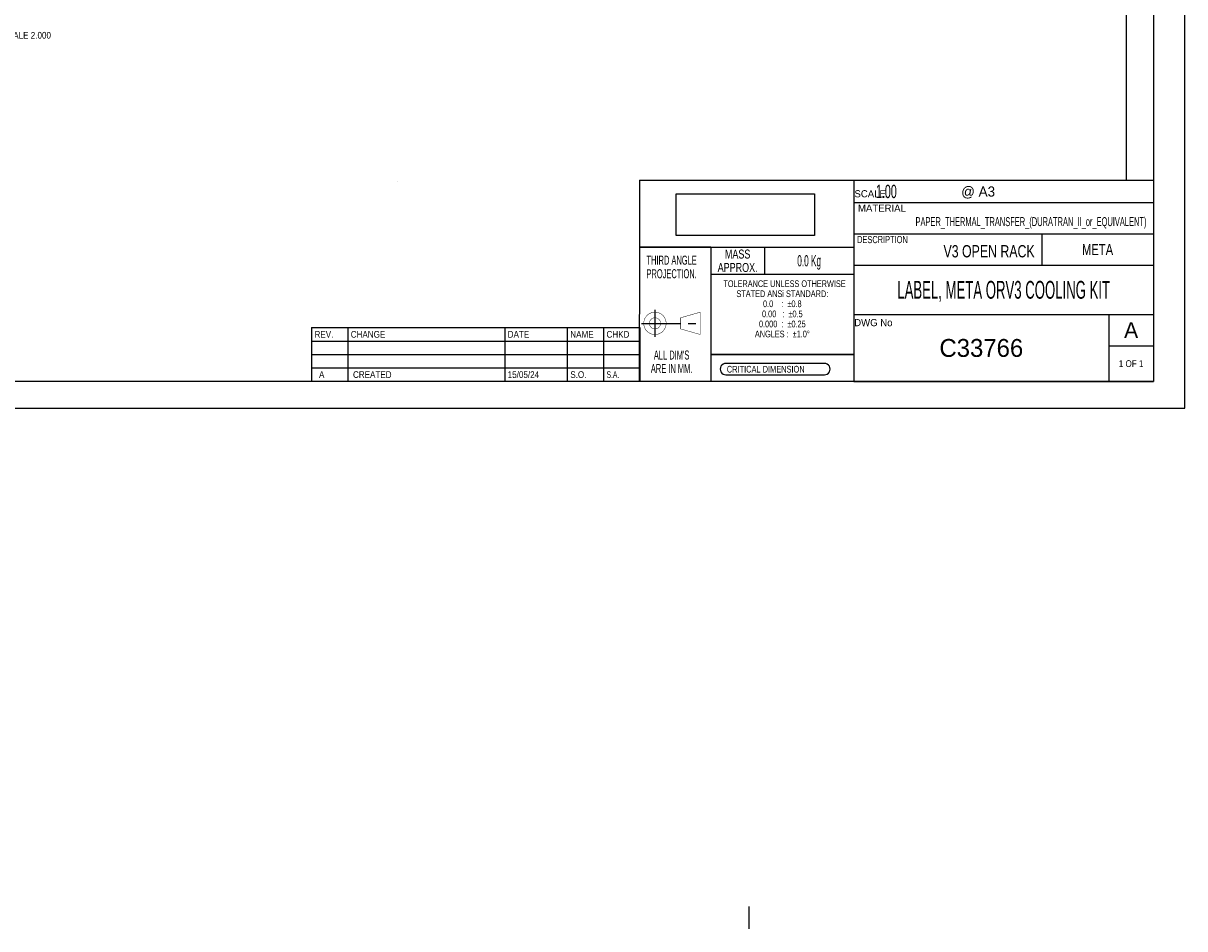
# Model space of a CAD drawing. Header units: millimetres. Extents: x 0 to 420, y -116 to 297.
# Tile 30 of 73: x 160 to 420, y -116 to 86. Entities that reach past the tile are written whole.
import ezdxf

# ---------------------------------------------------------------- set-up
doc = ezdxf.new("R2010")
doc.units = ezdxf.units.MM
doc.header["$LTSCALE"] = 23.1
doc.linetypes.add('CENTER', pattern=[0.6, 0.375, -0.075, 0.075, -0.075])
doc.layers.get('0').update_dxf_attribs({"linetype": 'CONTINUOUS'})
doc.styles.get("Standard").update_dxf_attribs({"font": 'txt', "width": 0.9})
doc.styles.add('TEXTSTYLE_2', font='txt')
doc.styles.add('TEXTSTYLE_3', font='txt', dxfattribs={"width": 0.75})
doc.styles.add('TEXTSTYLE_4', font='txt', dxfattribs={"width": 0.6})
doc.styles.add('TEXTSTYLE_5', font='txt', dxfattribs={"width": 0.8})
doc.styles.add('TEXTSTYLE_6', font='txt', dxfattribs={"width": 0.625})
doc.styles.add('TEXTSTYLE_7', font='txt', dxfattribs={"width": 0.55})
doc.styles.add('TEXTSTYLE_8', font='cgomg.ttf')
picture_1 = doc.add_image_def('image1.png', size_in_pixel=(183, 55))

msp = doc.modelspace()

# ---------------------------------------------------------------- linework, layer by layer
at = {"color": 7, "linetype": 'Continuous'}
for p, q in [((420, 0), (420, 297)), ((407, 51), (407, 289)), ((413, 289), (413, 6)), ((244, 50.8), (243.99, 50.79)), ((346, 51), (346, 6)), ((314, 36), (298.04, 36.01)), ((314, 36), (314, 6)), ((346, 12), (314, 12)), ((339.42, 10.05), (317.38, 10.02)), ((413, 6), (6, 6)), ((317.38, 7.49), (339.42, 7.49)), ((0, 0), (420, 0)), ((322.55, -116.41), (322.55, -111.41))]:
    msp.add_line(p, q, dxfattribs=at)
at = {"color": 2, "linetype": 'Continuous'}
for p, q in [((298.05, 51), (346, 51)), ((298.05, 51), (298.05, 36)), ((346, 51), (413, 51)), ((346, 51), (346, 6)), ((346, 51), (346, 36)), ((413, 51), (413, 6)), ((346, 46), (413, 46)), ((346, 39), (413, 39)), ((388, 39), (388, 32)), ((298.03, 36.01), (298, 6)), ((298.05, 36), (346, 36)), ((314, 36), (346, 36)), ((314, 36), (314, 12)), ((326, 36), (326, 30)), ((346, 36), (346, 12)), ((346, 32), (413, 32)), ((314, 30), (346, 30)), ((346, 21), (413, 21)), ((403, 21), (403, 6)), ((403, 21), (403, 10)), ((224.71, 18.04), (298.11, 18.04)), ((224.71, 18.04), (224.71, 6.04)), ((232.81, 18.04), (232.81, 6.04)), ((267.91, 18.04), (267.91, 6.04)), ((281.91, 18.04), (281.91, 6.04)), ((290.01, 18.04), (290.01, 6.04)), ((298.11, 18.04), (298.11, 6.04)), ((224.71, 15.04), (298.11, 15.04)), ((403, 14), (413, 14)), ((403, 14), (413, 14)), ((224.71, 12.04), (298.11, 12.04)), ((314, 12), (346, 12)), ((224.71, 9.04), (298.11, 9.04)), ((224.71, 6.04), (298.11, 6.04)), ((346, 6), (413, 6))]:
    msp.add_line(p, q, dxfattribs=at)
at = {"color": 7, "linetype": 'CENTER'}
for p, q in [((301.51, 22), (301.51, 16)), ((298.51, 19), (312.26, 19))]:
    msp.add_line(p, q, dxfattribs=at)
at = {"color": 2, "linetype": 'Continuous', "const_width": 0.1}
for points in [[(299.01, 19, 1), (304.01, 19, 1)], [(300.26, 19, 1), (302.76, 19, 1)]]:
    msp.add_lwpolyline(points, format="xyb", close=True, dxfattribs=at)
for points in [[(307.26, 20.25), (311.64, 21.5)], [(311.64, 21.5), (311.64, 16.5)], [(307.26, 17.75), (307.26, 20.25)], [(311.64, 16.5), (307.26, 17.75)]]:
    msp.add_lwpolyline(points, dxfattribs=at)
at = {"color": 7, "linetype": 'Continuous'}
for centre, radius, start, end in [((317.38, 8.76), 1.27, 89.8424, 270), ((339.42, 8.77), 1.28, 270, 90.0868)]:
    msp.add_arc(centre, radius, start, end, dxfattribs=at)

# ---------------------------------------------------------------- texts
at = {"color": 2, "linetype": 'Continuous', "char_height": 1.5, "line_spacing_factor": 0.9}
for s, insert, width, attachment_point in [('SCALE 2.000', (166.43, 84.18), 14.85, 3), ('REV.', (225.38, 17.29), 5.4, 1), ('CHANGE', (233.48, 17.29), 8.1, 1), ('DATE', (268.58, 17.29), 5.4, 1), ('NAME', (282.58, 17.29), 5.4, 1), ('CHKD', (290.68, 17.29), 5.4, 1), ('1 OF 1', (408, 10.75), 8.1, 2), ('  A', (225.38, 8.29), 4.05, 1), (' CREATED', (233.48, 8.29), 10.8, 1), ('15/05/24', (268.58, 8.29), 10.8, 1), ('S.O.', (282.58, 8.29), 5.4, 1)]:
    msp.add_mtext(s, dxfattribs=dict(at, insert=insert, width=width, attachment_point=attachment_point))
at = {"color": 2, "linetype": 'Continuous', "line_spacing_factor": 0.9}
for s, insert, char_height, width, attachment_point, style in [('     1.00', (347.57, 50), 3, 16.2, 1, 'TEXTSTYLE_4'), ('@ A3', (370.01, 49.61), 2.25, 9, 1, 'TEXTSTYLE_2'), ('SCALE', (346.13, 48.78), 1.602, 8.0096, 1, 'TEXTSTYLE_2'), ('MATERIAL', (346.92, 45.57), 1.602, 12.8154, 1, 'TEXTSTYLE_2'), ('PAPER_THERMAL_TRANSFER_(DURATRAN_II_or_EQUIVALENT)', (411.43, 42.75), 2, 62.5, 3, 'TEXTSTYLE_6'), ('DESCRIPTION', (346.72, 38.54), 1.6019, 13.2159, 1, 'TEXTSTYLE_3'), ('V3 OPEN RACK', (386.43, 36.5), 2.75, 24.75, 3, 'TEXTSTYLE_3'), ('META', (400.5, 36.75), 2.5, 7.5, 2, 'TEXTSTYLE_3'), ("THIRD ANGLE\\PPROJECTION.\\P \\P \\P \\P \\P \\PALL DIM'S\\PARE IN MM.", (305.24, 34.14), 2.02, 13.332, 2, 'TEXTSTYLE_4'), ('MASS\\PAPPROX.', (320, 35.5), 2, 10.5, 2, 'TEXTSTYLE_3'), ('0.0 Kg', (336, 34.25), 2.5, 8.25, 2, 'TEXTSTYLE_7'), (' \\H1.5;TOLERANCE UNLESS OTHERWISE \\PSTATED ANSi STANDARD:\\P0.0    :  \\fgdt;{\\fgdt;`}\\ftxt;0.8\\P0.00   :  \\fgdt;{\\fgdt;`}\\ftxt;0.5\\P0.000  :  \\fgdt;{\\fgdt;`}\\ftxt;0.25\\PANGLES :  \\fgdt;{\\fgdt;`}\\ftxt;1.0\\fgdt;{\\fgdt;~}', (330, 28.62), 3.5, 33, 2, 'TEXTSTYLE_3'), ('LABEL, META ORV3 COOLING KIT', (379.5, 28.5), 4, 61.6, 2, 'TEXTSTYLE_7'), ('DWG No', (346.07, 19.96), 1.602, 9.6116, 1, 'TEXTSTYLE_2'), ('A', (408, 19.25), 3.5, 3.4043, 2, 'TEXTSTYLE_8'), ('C33766', (374.5, 15.5), 4, 24, 2, 'TEXTSTYLE_2'), ('S.A. ', (290.68, 8.29), 1.5, 4.5, 1, 'TEXTSTYLE_4'), ('CRITICAL DIMENSION', (317.59, 9.49), 1.5, 21.6, 1, 'TEXTSTYLE_5')]:
    msp.add_mtext(s, dxfattribs=dict(at, insert=insert, char_height=char_height, width=width, attachment_point=attachment_point, style=style))

# ---------------------------------------------------------------- pictures from other files: only their frames are drawn
at = {"color": 7, "linetype": 'Continuous'}
image = msp.add_image(picture_1, insert=(306.22, 38.65), size_in_units=(30.99, 9.31), dxfattribs=at)
image.dxf.flags = 11

doc.saveas('drawing.dxf')
